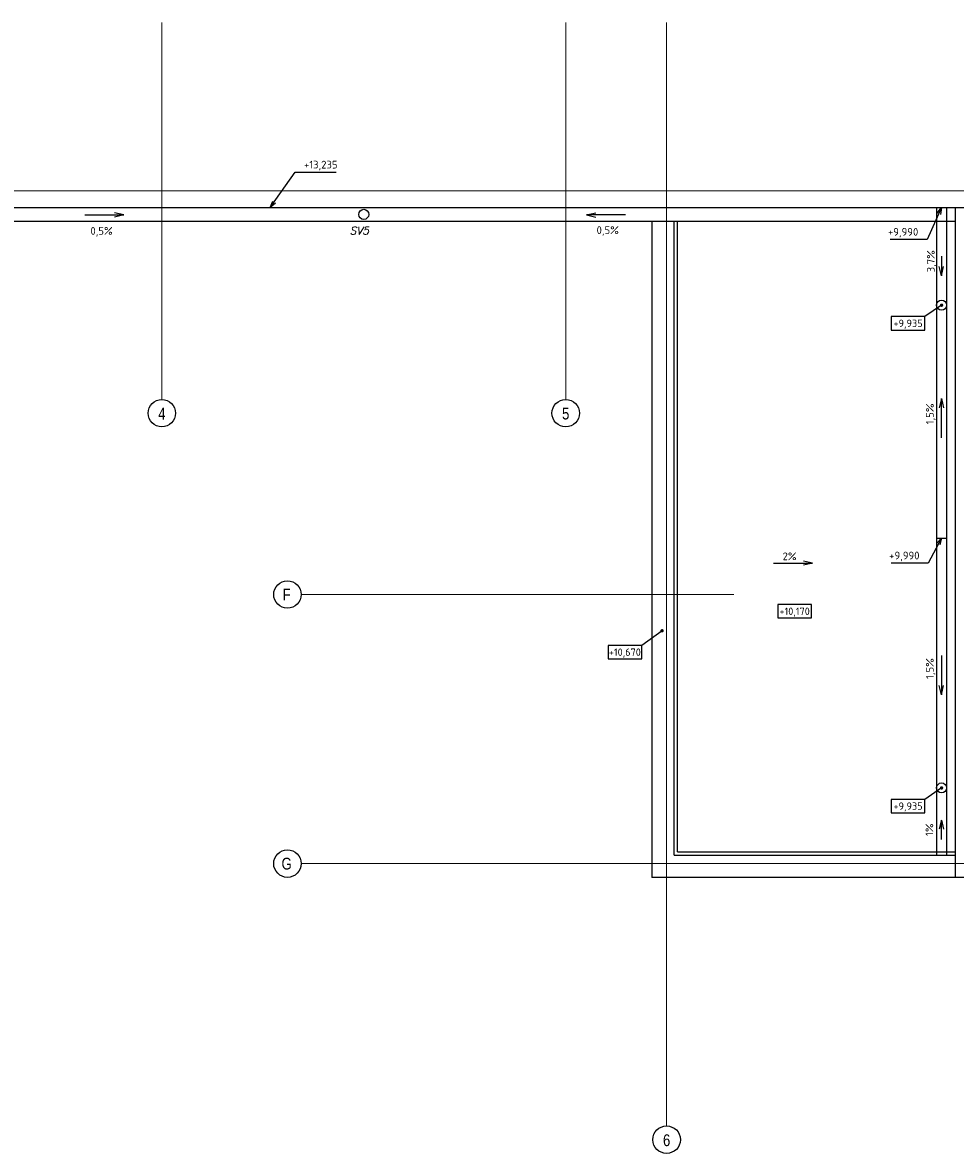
# Model space of a CAD drawing. Header units: millimetres. Extents: x -102634 to 407724, y -68883 to 155589.
# Tile 52 of 80: x 197678 to 211537, y 54651 to 71458. Entities that reach past the tile are written whole.
import ezdxf
from ezdxf.enums import TextEntityAlignment as Align
from ezdxf.lldxf.tags import DXFTag

# ---------------------------------------------------------------- set-up
doc = ezdxf.new("R2010")
doc.units = ezdxf.units.MM
doc.header["$LTSCALE"] = 20
doc.layers.add('CKKOTY_VYS', color=8, linetype='Continuous', lineweight=25, plot=False)
for name, color, linetype, lineweight in [('CKRASTR', 7, 'DASHDOT', 18), ('CKRASTR_POPIS', 9, 'Continuous', 25), ('CKSTENY_PODROVINOU', 7, 'Continuous', 25), ('CKSTRECHA_PODROVINOU', 7, 'Continuous', 25), ('CKTEXTY_MALE', 8, 'Continuous', 18)]:
    doc.layers.add(name, color=color, linetype=linetype, lineweight=lineweight)
doc.styles.add('Arial', font='arial.ttf', dxfattribs={"width": 0.8})
doc.styles.add('KURZIVA', font='italic__.ttf')
doc.styles.get("Standard").update_dxf_attribs({"font": 'isocpeur.ttf'})
tags = doc.linetypes.add('DASHDOT', pattern=[25.4, 12.7, -6.35, 0, -6.35]).pattern_tags.tags
tags[10:11] = [DXFTag(74, 4), DXFTag(75, 0), DXFTag(340, '0'), DXFTag(46, 0.0), DXFTag(50, 0.0), DXFTag(44, 0.0), DXFTag(45, 0.0)]
tags[8:9] = [DXFTag(74, 4), DXFTag(75, 0), DXFTag(340, '0'), DXFTag(46, 0.0), DXFTag(50, 0.0), DXFTag(44, 0.0), DXFTag(45, 0.0)]
tags[6:7] = [DXFTag(74, 4), DXFTag(75, 0), DXFTag(340, '0'), DXFTag(46, 0.0), DXFTag(50, 0.0), DXFTag(44, 0.0), DXFTag(45, 0.0)]
tags[4:5] = [DXFTag(74, 4), DXFTag(75, 0), DXFTag(340, '0'), DXFTag(46, 0.0), DXFTag(50, 0.0), DXFTag(44, 0.0), DXFTag(45, 0.0)]
doc.dimstyles.new('CADKON', dxfattribs={"dimscale": 100, "dimtxt": 2.2, "dimasz": 2.5, "dimexe": 1.8, "dimexo": 5, "dimgap": 0.6, "dimtad": 1, "dimtoh": 1, "dimdsep": 46, "dimtxsty": 'Standard', "dimblk": 'OBLIQUE', "dimcen": 0.09, "dimclrd": 256, "dimclre": 256, "dimclrt": 256, "dimadec": 1, "dimazin": 2, "dimtfac": 1, "dimtdec": 4, "dimtofl": 0, "dimtmove": 2, "dimatfit": 3, "dimfxl": 1, "dimtolj": 1, "dimtzin": 0, "dimarcsym": 0})
doc.dimstyles.new('CADKON$7', dxfattribs={"dimscale": 100, "dimtxt": 2.5, "dimasz": 2.5, "dimexe": 1.8, "dimexo": 5, "dimgap": 0.6, "dimtad": 1, "dimrnd": 1, "dimtxsty": 'Standard', "dimblk1": 'OBLIQUE', "dimblk2": 'OBLIQUE', "dimsah": 1, "dimcen": 2.5, "dimadec": 1, "dimazin": 2, "dimtfac": 1, "dimtdec": 4, "dimtix": 1, "dimtmove": 0, "dimatfit": 3, "dimldrblk": 'DOTSMALL', "dimfxl": 5, "dimfxlon": 1, "dimtfill": 1, "dimtolj": 1, "dimarcsym": 0})

# ---------------------------------------------------------------- blocks, each defined once
blk = doc.blocks.new('_OBLIQUE')
at = {"color": 0, "linetype": 'ByBlock', "transparency": 33554687}
blk.add_line((-0.5, -0.5), (0.5, 0.5), dxfattribs=at)
blk = doc.blocks.new('*U829')
at = {"color": 0, "linetype": 'ByBlock', "lineweight": -2}
blk.add_lwpolyline([(-5, -2), (5, -2), (5, 2), (-5, 2), (-5, -2)], dxfattribs=at)

msp = doc.modelspace()

# ---------------------------------------------------------------- linework, layer by layer
at = {"layer": 'CKRASTR'}
for p, q in [((199747, 65858), (199747, 71458)), ((205747, 65858), (205747, 71458)), ((207247, 55059), (207247, 71458)), ((170597, 68958), (224747, 68958)), ((201816, 62958), (208247, 62958)), ((201816, 58958), (224747, 58958))]:
    msp.add_line(p, q, dxfattribs=at)
at = {"layer": 'CKRASTR_POPIS'}
for centre in [(199747, 65654), (205747, 65654), (201612, 62958), (201612, 58958), (207247, 54855)]:
    msp.add_circle(centre, 204, dxfattribs=at)
at = {"layer": 'CKSTENY_PODROVINOU'}
for p, q in [((207357, 59083), (207357, 68508)), ((207407, 59133), (207407, 68508)), ((207357, 59083), (211532, 59083)), ((207407, 59133), (211532, 59133))]:
    msp.add_line(p, q, dxfattribs=at)
at = {"layer": 'CKSTRECHA_PODROVINOU'}
for p, q in [((181527, 68708), (207027, 68708)), ((198600, 68599), (199182, 68599)), ((199182, 68599), (199045, 68629)), ((199182, 68599), (199045, 68568)), ((206056, 68599), (206193, 68629)), ((206638, 68599), (206056, 68599)), ((206056, 68599), (206193, 68568)), ((207027, 68708), (211532, 68708)), ((211257, 68708), (211257, 59083)), ((211407, 68708), (211407, 59083)), ((211532, 68708), (211532, 58753)), ((211532, 68708), (217767, 68708)), ((181527, 68508), (211532, 68508)), ((207027, 68508), (207027, 58753)), ((211329, 67985), (211329, 67694)), ((211329, 67694), (211298, 67831)), ((211329, 67694), (211359, 67831)), ((211329, 65870), (211298, 65733)), ((211329, 65288), (211329, 65870)), ((211329, 65870), (211359, 65733)), ((211257, 63795), (211407, 63795)), ((208834, 63423), (209416, 63423)), ((209416, 63423), (209278, 63453)), ((209416, 63423), (209278, 63392)), ((211329, 62050), (211329, 61468)), ((211329, 61468), (211298, 61605)), ((211329, 61468), (211359, 61605)), ((211329, 59606), (211298, 59468)), ((211329, 59315), (211329, 59606)), ((211329, 59606), (211359, 59468)), ((223967, 58753), (207027, 58753))]:
    msp.add_line(p, q, dxfattribs=at)
for centre in [(202746, 68608), (211332, 67258), (211332, 60083)]:
    msp.add_circle(centre, 75, dxfattribs=at)

# ---------------------------------------------------------------- block references
at = {"layer": 'CKKOTY_VYS'}
ref = msp.add_blockref('*U829', (210834, 66989), dxfattribs=dict(at, xscale=50, yscale=50, zscale=50))
ref.add_attrib('Výška', '+9,935', dxfattribs={"layer": '0', "color": 0, "linetype": 'ByBlock', "lineweight": -2, "height": 110}).set_placement((210834, 66989), align=Align.MIDDLE_CENTER)
ref = msp.add_blockref('*U829', (209149, 62709), dxfattribs=dict(at, xscale=50, yscale=50, zscale=50))
ref.add_attrib('Výška', '+10,170', dxfattribs={"layer": '0', "color": 0, "linetype": 'ByBlock', "lineweight": -2, "height": 110}).set_placement((209149, 62709), align=Align.MIDDLE_CENTER)
ref = msp.add_blockref('*U829', (206626, 62101), dxfattribs=dict(at, xscale=50, yscale=50, zscale=50))
ref.add_attrib('Výška', '+10,670', dxfattribs={"layer": '0', "color": 0, "linetype": 'ByBlock', "lineweight": -2, "height": 110}).set_placement((206626, 62101), align=Align.MIDDLE_CENTER)
ref = msp.add_blockref('*U829', (210834, 59813), dxfattribs=dict(at, xscale=50, yscale=50, zscale=50))
ref.add_attrib('Výška', '+9,935', dxfattribs={"layer": '0', "color": 0, "linetype": 'ByBlock', "lineweight": -2, "height": 110}).set_placement((210834, 59813), align=Align.MIDDLE_CENTER)

# ---------------------------------------------------------------- texts
at = {"layer": 'CKRASTR_POPIS', "style": 'Arial', "width": 0.8}
for s, p in [('4', (199747, 65646)), ('5', (205747, 65646)), ('F', (201601, 62958)), ('G', (201601, 58958)), ('6', (207247, 54847))]:
    msp.add_text(s, height=175, dxfattribs=at).set_placement(p, align=Align.MIDDLE)
at = {"layer": 'CKTEXTY_MALE'}
for s, p in [('0,5%', (198685, 68304)), ('0,5%', (206206, 68316)), ('2%', (208970, 63468))]:
    msp.add_text(s, height=115, dxfattribs=at).set_placement(p)
at = {"layer": 'CKTEXTY_MALE', "style": 'KURZIVA'}
msp.add_text('SV5', height=115, dxfattribs=at).set_placement((202537, 68310))
at = {"layer": 'CKTEXTY_MALE'}
for s, p in [('3,7%', (211230, 67746)), ('1,5%', (211216, 65488)), ('1,5%', (211215, 61702)), ('1%', (211208, 59369))]:
    msp.add_text(s, height=115, rotation=90, dxfattribs=at).set_placement(p)
at = {"layer": 'CKTEXTY_MALE', "char_height": 115}
for s, insert, attachment_point in [('+13,235\\P', (201858, 69263), 7), ('+9,990', (210986, 68264), 9), ('+9,990', (211004, 63453), 9)]:
    msp.add_mtext(s, dxfattribs=dict(at, insert=insert, attachment_point=attachment_point))

# ---------------------------------------------------------------- leaders
at = {"layer": 'CKKOTY_VYS'}
for points, override in [([(211332, 67258), (211084, 67089)], {"dimasz": 2, "dimldrblk": 'DotSmall'}), ([(207179, 62419), (206876, 62201)], {"dimscale": 50, "dimasz": 1, "dimldrblk": 'Dot'}), ([(211332, 60083), (211084, 59913)], {"dimasz": 2, "dimldrblk": 'DotSmall'})]:
    msp.add_leader(points, dimstyle='CADKON', override=override, dxfattribs=at)
at = {"layer": 'CKTEXTY_MALE', "annotation_type": 0, "has_hookline": 1}
for points, hookline_direction, text_width in [([(201358, 68708), (201728, 69233), (201828, 69233)], 0, 477), ([(211332, 68708), (211116, 68234), (211016, 68234)], 1, 420), ([(211332, 63795), (211134, 63423), (211034, 63423)], 1, 420)]:
    msp.add_leader(points, dimstyle='CADKON$7', override={"dimscale": 50, "dimtxt": 2.3, "dimasz": 2, "dimldrblk": 'Open30'}, dxfattribs=dict(at, hookline_direction=hookline_direction, text_width=text_width))

doc.saveas('drawing.dxf')
